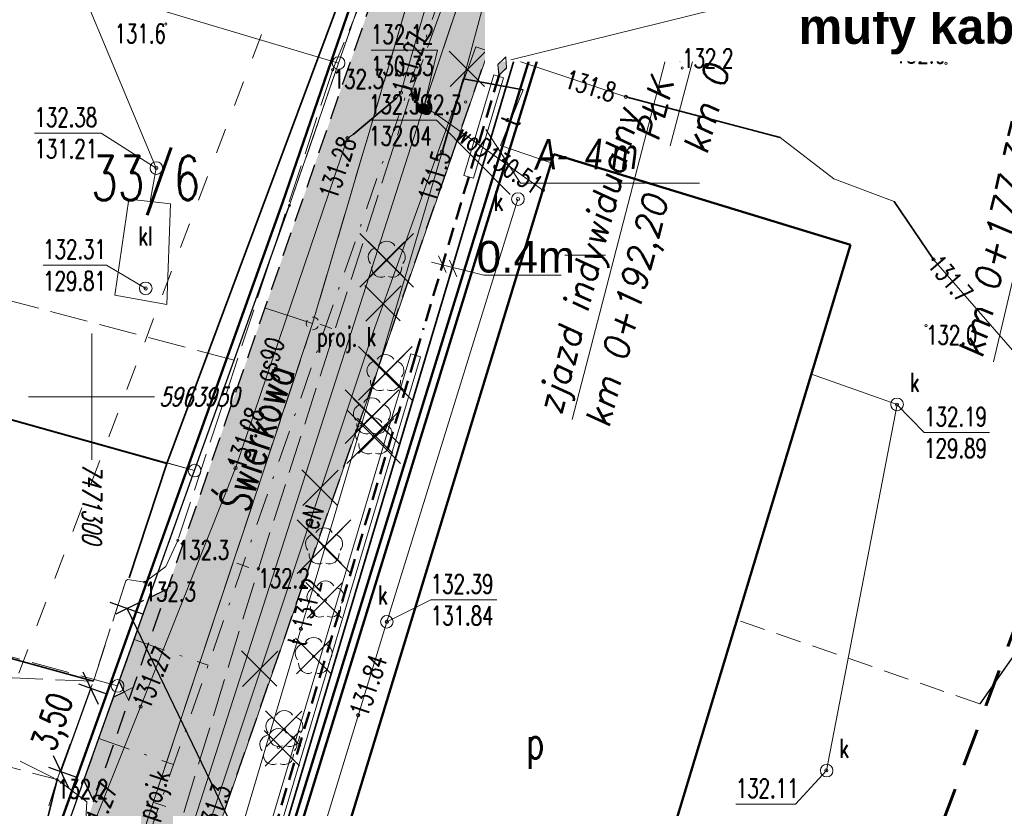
# Model space of a CAD drawing. Header units: metres. Extents: x 7471162 to 7473271, y 5962027 to 5964034.
# Tile 49 of 75: x 7472007 to 7472045, y 5963831 to 5963862. Entities that reach past the tile are written whole.
import ezdxf
from ezdxf.enums import TextEntityAlignment as Align

# ---------------------------------------------------------------- set-up
doc = ezdxf.new("R2010")
doc.units = ezdxf.units.M
doc.header["$MEASUREMENT"] = 0
for name, pattern in [('1', [0]), ('2_1', [0]), ('2_2', [1.5, 1, -0.5]), ('2_KTCR02', [1.5, 1, -0.5]), ('2_KTJZ01', [2, 1.5, -0.5]), ('2_KTKR01', [0]), ('2_KTOK02', [2.5, 1.5, -1]), ('2_KTOK05_01', [7.5, 7.5]), ('2_PTTL', [1.5, 1, -0.5]), ('3_2', [1.5, 1, -0.5]), ('3_EGBB01', [0]), ('4', [2.5, 1.5, -1]), ('4_1', [0]), ('4_SUOP03_04', [0]), ('4_SUOP03_13', [0]), ('4_SUOP03_14', [0]), ('4_SUOP03_17', [0]), ('4_SUPB_P_01', [2.5, 2, -0.5]), ('4_SUPE04', [2, 1, -1]), ('4_SUPE_01', [0]), ('4_SUPG_01', [0]), ('4_SUPK_01', [0]), ('4_SUPK_P_01', [2.5, 2, -0.5]), ('4_SUPT_01', [0]), ('4_SUPW_01', [0]), ('4_SUUS07_01', [0]), ('DASHDOTX2', [50.8, 25.4, -12.7, 0, -12.7]), ('DASHED2', [9.525, 6.35, -3.175]), ('GDE', [0]), ('GUK', [2, 1.5, -0.5])]:
    doc.linetypes.add(name, pattern=pattern)
doc.layers.get('0').update_dxf_attribs({"color": 250, "linetype": 'CONTINUOUS', "lineweight": 100})
doc.layers.get('Defpoints').update_dxf_attribs({"linetype": 'CONTINUOUS'})
for name, color, linetype, lineweight in [('!ELEKTRYKA', 4, '3_2', 50), ('01_os drogi deka', 7, 'CONTINUOUS', 0), ('01_wycinka', 1, 'CONTINUOUS', 25), ('01_wymiary', 7, 'CONTINUOUS', 0), ('dr_elem_krawężnik_najazdowy_15x25', 6, 'CONTINUOUS', 30), ('dr_elem_krawężnik_wtopiony_12x25', 5, 'CONTINUOUS', 30), ('DXF_LINIE_L_2', 7, '1', 0), ('Dzialki', 7, 'GDE', 18), ('EGBB_E_T_0', 7, 'CONTINUOUS', 25), ('EGBB_L_0', 34, '3_EGBB01', 50), ('Kontury', 90, 'GUK', 18), ('KTCR_L_1', 7, '2_KTCR02', 18), ('KTJZ_L_0', 7, '2_KTJZ01', 18), ('KTKR_L_0', 7, '2_KTKR01', 25), ('KTOK_L_1', 7, '2_1', 18), ('KTOK_L_4', 7, '2_KTOK05_01', 35), ('KTUL_E_T_0', 7, 'CONTINUOUS', 25), ('LINIE_L_1', 90, '4', 35), ('Numery_dzialek', 7, 'CONTINUOUS', 18), ('OBOP_T_1', 3, 'CONTINUOUS', 18), ('PTTL_L_4', 7, '2_PTTL', 18), ('Punkty', 7, 'CONTINUOUS', 18), ('RTPW_T_0', 7, 'CONTINUOUS', 15), ('SUOE_L_1', 1, '4_SUOP03_13', 35), ('SUOG_L_0', 52, '4_SUOP03_14', 35), ('SUOT_L_1', 30, '4_SUOP03_17', 35), ('SUPE_E_T_3', 1, 'CONTINUOUS', 15), ('SUPE_L_3', 1, '4_SUPE_01', 18), ('SUPG_E_T_2', 7, 'CONTINUOUS', 15), ('SUPG_L_2', 52, '4_SUPG_01', 18), ('SUPK_L_0', 34, '4_SUPK_01', 18), ('SUPK_L_1', 34, '4_SUPK_01', 18), ('SUPP_E_T_4', 34, 'CONTINUOUS', 15), ('SUPP_L_4', 34, '4_SUPK_P_01', 18), ('SUPS_E_T_4', 34, 'CONTINUOUS', 18), ('SUPS_T_4', 34, 'CONTINUOUS', 18), ('SUPT_E_T_0', 30, 'CONTINUOUS', 15), ('SUPT_L_0', 30, '4_SUPT_01', 18), ('SUPW_E_T_0', 5, 'CONTINUOUS', 15), ('SUPW_L_0', 5, '4_SUPW_01', 18), ('SUTE_T_0', 1, 'CONTINUOUS', 18), ('SUTG_T_0', 52, 'CONTINUOUS', 18), ('SUTK_T_0', 34, 'CONTINUOUS', 18), ('SUTT_T_0', 30, 'CONTINUOUS', 18), ('SUTW_T_0', 5, 'CONTINUOUS', 18), ('SUUK_E_T_1', 7, 'CONTINUOUS', 15), ('SUUK_E_T_9', 34, 'CONTINUOUS', 15), ('SUUK_L_1', 7, '4_1', 18), ('SUUK_T_2', 34, 'CONTINUOUS', 18), ('SUUK_T_4', 7, 'CONTINUOUS', 18), ('SUUW_E_T_5', 7, 'CONTINUOUS', 15), ('SUUW_T_7', 7, 'CONTINUOUS', 18), ('TEKSTY_T_4', 7, 'CONTINUOUS', 0)]:
    doc.layers.add(name, color=color, linetype=linetype, lineweight=lineweight)
for name, color, linetype in [('#granica_inwestycji', 40, 'CONTINUOUS'), ('00_osie', 7, 'CONTINUOUS'), ('00_osie_zjazdy', 7, 'CONTINUOUS'), ('01_granica pasa', 3, 'CONTINUOUS'), ('01_krawedzie', 7, 'CONTINUOUS'), ('1300309-opisy', 7, 'CONTINUOUS'), ('dr_kolor_zjazdy', 254, 'CONTINUOUS'), ('dr_uchwyty', 7, 'CONTINUOUS')]:
    doc.layers.add(name, color=color, linetype=linetype)
doc.layers.add('dr_kolor_jezdnia', color=7, linetype='CONTINUOUS', true_color=0xe8e8e8)
doc.styles.add('ARIAL', font='ariali.ttf', dxfattribs={"height": 2.5})
doc.styles.add('Siecioprojekt', font='ariali.ttf', dxfattribs={"height": 2.5})
doc.styles.get("Standard").update_dxf_attribs({"font": 'Simplex.SHX', "width": 0.75})
doc.dimstyles.new('ISO-25', dxfattribs={"dimscale": 0.4, "dimtxt": 2.5, "dimasz": 2.5, "dimexe": 1.25, "dimexo": 0.625, "dimtad": 1, "dimzin": 1, "dimtxsty": 'Standard', "dimblk": 'OBLIQUE', "dimcen": 2.5, "dimadec": 0, "dimazin": 0, "dimtfac": 1, "dimtmove": 0, "dimatfit": 3, "dimfxl": 1, "dimarcsym": 0})

# ---------------------------------------------------------------- blocks, each defined once
blk = doc.blocks.new('GRT')
at = {"linetype": 'Continuous'}
blk.add_circle((0, 0), 0.25, dxfattribs=at)
blk = doc.blocks.new('GRO')
at = {"linetype": 'Continuous'}
blk.add_circle((0, 0), 0.045, dxfattribs=at)
blk = doc.blocks.new('2_OBOP02_01')
at = {"linetype": 'Continuous'}
blk.add_circle((0, 0), 0.045, dxfattribs=at)
for centre, start, end in [((-0.357, 0.116), 102.1445, 221.86), ((0, 0.375), 30.1401, 149.8599), ((0.357, 0.116), 318.14, 77.8555), ((-0.22, -0.303), 174.1482, 293.8542), ((0.22, -0.303), 246.1458, 5.8518)]:
    blk.add_arc(centre, 0.375, start, end, dxfattribs=at)
blk = doc.blocks.new('2_RTPW01')
at = {"linetype": 'Continuous'}
blk.add_circle((0, 0), 0.045, dxfattribs=at)
blk = doc.blocks.new('4_SUUS_P_05')
at = {"linetype": 'Continuous'}
for start, end in [(149.4064, 210.4809), (30.0857, 90.1805), (269.3333, 330.3412)]:
    blk.add_arc((0, 0), 0.25, start, end, dxfattribs=at)
blk = doc.blocks.new('4_SUPS01_05')
at = {"linetype": 'Continuous'}
blk.add_circle((0, 0), 0.0625, dxfattribs=at)
blk = doc.blocks.new('4_SUPS01_04')
at = {"linetype": 'Continuous'}
blk.add_circle((0, 0), 0.0625, dxfattribs=at)
blk = doc.blocks.new('4_SUUS15_05')
at = {"linetype": 'Continuous'}
blk.add_circle((0, 0), 0.25, dxfattribs=at)
blk = doc.blocks.new('4_SUUS22_01')
at = {"linetype": 'Continuous'}
blk.add_circle((0, 0), 0.25, dxfattribs=at)
blk = doc.blocks.new('4_SUUS25')
at = {"linetype": 'Continuous'}
for radius in [0.2, 0.175, 0.15, 0.125, 0.1, 0.075, 0.05, 0.025, 0.00715]:
    blk.add_circle((0, 0), radius, dxfattribs=at)
blk = doc.blocks.new('_Oblique')
at = {"color": 0, "linetype": 'ByBlock', "lineweight": -2, "transparency": 16777216}
blk.add_line((-0.5, -0.5), (0.5, 0.5), dxfattribs=at)
blk = doc.blocks.new('*D462')
at = {"layer": '01_wymiary', "color": 0, "lineweight": -2}
for p, q in [((7472008.166, 5963832.112), (7472009.347, 5963835.407)), ((7472010.023, 5963835.165), (7472008.876, 5963835.576)), ((7472008.842, 5963831.87), (7472007.695, 5963832.281))]:
    blk.add_line(p, q, dxfattribs=at)
at = {"layer": 'Defpoints', "color": 0, "lineweight": 15}
for p in [(7472009.347, 5963835.407), (7472010.259, 5963835.08), (7472009.078, 5963831.786)]:
    blk.add_point(p, dxfattribs=at)
at = {"layer": '01_wymiary', "color": 0, "lineweight": -2}
for p, rotation in [((7472009.347, 5963835.407), 70.27908489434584), ((7472008.166, 5963832.112), 250.2790848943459)]:
    blk.add_blockref('_Oblique', p, dxfattribs=dict(at, rotation=rotation))
at = {"layer": '01_wymiary', "color": 0, "insert": (7472007.961, 5963834.045), "char_height": 1, "attachment_point": 5, "rotation": 70.2791}
blk.add_mtext('3,50', dxfattribs=at)
blk = doc.blocks.new('*D463')
at = {"layer": '01_wymiary', "color": 0, "lineweight": -2}
for p, q in [((7472011.429, 5963838.875), (7472010.335, 5963838.346)), ((7472886.134, 5962027.585), (7472010.785, 5963838.564)), ((7472886.777, 5962027.896), (7472885.684, 5962027.367))]:
    blk.add_line(p, q, dxfattribs=at)
at = {"layer": 'Defpoints', "color": 0, "lineweight": 15}
for p in [(7472011.654, 5963838.984), (7472010.785, 5963838.564), (7472887.002, 5962028.005)]:
    blk.add_point(p, dxfattribs=at)
at = {"layer": '01_wymiary', "color": 0, "lineweight": -2}
for p, rotation in [((7472010.785, 5963838.564), 115.7971028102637), ((7472886.134, 5962027.585), 295.7971028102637)]:
    blk.add_blockref('_Oblique', p, dxfattribs=dict(at, rotation=rotation))
at = {"layer": '01_wymiary', "color": 0, "insert": (7472449.22, 5962933.442), "char_height": 1, "attachment_point": 5, "rotation": 295.7971}
blk.add_mtext('2011,44', dxfattribs=at)
blk = doc.blocks.new('uchwyt_lewa')
at = {"layer": 'dr_uchwyty', "lineweight": 0}
blk.add_lwpolyline([(-5, 0), (-28, 0)], dxfattribs=at)
at = {"layer": 'dr_uchwyty', "lineweight": 0, "oblique": 10}
blk.add_attdef('LINIA1', text='', height=1, dxfattribs=at).set_placement((-28, 0.164), align=Align.BOTTOM_LEFT)
blk.add_attdef('LINIA2', text='', height=1, dxfattribs=at).set_placement((-28, -0.5), align=Align.TOP_LEFT)
blk = doc.blocks.new('d')
at = {"layer": '01_os drogi deka', "lineweight": 20}
blk.add_lwpolyline([(0, -0.25), (0, 0.25)], dxfattribs=at)

msp = doc.modelspace()

# ---------------------------------------------------------------- hatches: boundary and pattern name
at = {"layer": '!ELEKTRYKA', "linetype": '2_2', "ltscale": 0.7}
msp.add_hatch(color=4, dxfattribs=at).paths.add_polyline_path([(7472025.424, 5963860.061), (7472025.475, 5963859.644), (7472025.753, 5963859.914), (7472025.772, 5963859.935), (7472025.746, 5963860.368)])
at = {"layer": 'dr_kolor_jezdnia', "transparency": 33554687}
h = msp.add_hatch(color=256, dxfattribs=at)
h.dxf.hatch_style = 1
h.paths.add_polyline_path([(7472038.759, 5963881.502, 0.003759), (7472038.584, 5963881.547, 0.38804), (7472024.351, 5963873.835), (7472023.312, 5963870.841), (7472012.383, 5963839.337), (7472011.035, 5963835.451), (7472010.849, 5963834.918), (7472009.475, 5963830.956), (7472002.874, 5963811.93), (7472002.439, 5963810.676, -0.047351), (7472000.083, 5963805.519, -0.161123), (7471986.016, 5963792.978), (7471981.862, 5963791.179), (7471976.356, 5963788.795), (7471973.251, 5963787.451, -0.156906), (7471959.534, 5963786.112), (7471935.641, 5963791.303, -0.011548), (7471926.325, 5963793.554), (7471917.424, 5963795.923), (7471913.308, 5963797.018), (7471912.109, 5963797.338), (7471906.544, 5963798.819), (7471905.775, 5963799.024), (7471904.488, 5963794.192), (7471911.102, 5963792.431), (7471925.039, 5963788.722, 0.00295), (7471927.466, 5963788.091, 0.008598), (7471934.579, 5963786.417), (7471958.472, 5963781.226, 0.126032), (7471972.11, 5963781.728, 0.030275), (7471975.237, 5963782.863), (7471977.231, 5963783.726), (7471988.003, 5963788.39, 0.210077), (7472007.163, 5963809.037), (7472029.075, 5963872.196, -0.237033), (7472033.58, 5963876.577, -0.142121), (7472037.479, 5963876.668), (7472039.059, 5963876.25), (7472050.812, 5963873.139), (7472058.023, 5963871.443), (7472059.167, 5963876.31), (7472052.024, 5963877.99), (7472038.759, 5963881.502)])
at = {"layer": 'dr_kolor_zjazdy', "transparency": 33554687}
h = msp.add_hatch(color=256, dxfattribs=at)
h.dxf.hatch_style = 1
h.paths.add_polyline_path([(7472011.035, 5963835.451), (7472010.675, 5963835.277), (7472010.849, 5963834.918), (7472011.035, 5963835.451)])
h.paths.add_polyline_path([(7472011.655, 5963838.989), (7472010.476, 5963835.688), (7472010.675, 5963835.277), (7472011.035, 5963835.451), (7472012.383, 5963839.337)])
h = msp.add_hatch(color=256, dxfattribs=at)
h.dxf.hatch_style = 1
h.paths.add_polyline_path([(7472010.257, 5963835.074), (7472009.078, 5963831.786), (7472009.475, 5963830.956), (7472010.849, 5963834.918), (7472010.675, 5963835.277)])

# ---------------------------------------------------------------- linework, layer by layer
at = {"layer": '!ELEKTRYKA', "color": 4, "linetype": '2_2', "ltscale": 0.7}
for p, q in [((7472025.477, 5963859.645), (7472022.498, 5963849.641)), ((7472022.179, 5963848.567), (7472022.498, 5963849.641)), ((7472022.179, 5963848.567), (7472014.123, 5963821.508))]:
    msp.add_line(p, q, dxfattribs=at)
at = {"layer": '#granica_inwestycji', "lineweight": 50}
for points in [[(7471905.563, 5963802.117), (7471913.933, 5963800.113), (7471916.807, 5963799.155), (7471931.042, 5963793.121), (7471961.033, 5963786.605), (7471968.832, 5963789.237), (7471979.9, 5963793.176), (7471995.008, 5963802.574), (7471997.949, 5963805.27), (7472001.043, 5963812.759), (7472007.611, 5963828.582), (7472010.128, 5963835.605), (7472013.168, 5963844.115), (7472016.918, 5963854.603), (7472018.857, 5963860.222), (7472020.167, 5963864.012), (7472024.264, 5963875.905), (7472022.834, 5963887.065)], [(7472184.79, 5963793.929), (7472135.212, 5963811.803), (7472112.595, 5963842.764), (7472104.165, 5963850.696), (7472096.441, 5963855.641), (7472075.236, 5963862.596), (7472031.193, 5963873.912), (7472013.577, 5963816.775), (7472008.27, 5963799.777), (7472003.141, 5963795.652), (7471995.715, 5963789.471), (7471993.218, 5963788.237), (7471988.317, 5963785.586), (7471976.7, 5963780.033), (7471971.883, 5963777.725), (7471957.853, 5963775.286), (7471926.034, 5963784.708)]]:
    msp.add_lwpolyline(points, dxfattribs=at)
at = {"color": 0, "linetype": 'Continuous', "lineweight": 15}
for p, q in [((7472025.746, 5963860.368), (7472025.424, 5963860.061)), ((7472025.772, 5963859.935), (7472025.746, 5963860.368)), ((7472025.424, 5963860.061), (7472025.475, 5963859.644)), ((7472025.475, 5963859.644), (7472025.753, 5963859.914)), ((7472025.772, 5963859.935), (7472025.477, 5963859.646)), ((7472025.753, 5963859.914), (7472025.772, 5963859.935)), ((7472025.272, 5963859.652), (7472024.09, 5963855.68)), ((7472025.652, 5963859.536), (7472024.472, 5963855.57)), ((7472025.272, 5963859.652), (7472025.652, 5963859.536)), ((7472024.96, 5963857.503), (7472026.323, 5963855.374)), ((7472024.09, 5963855.68), (7472024.472, 5963855.57)), ((7472026.323, 5963855.374), (7472033.4, 5963855.374)), ((7472023.091, 5963852.507), (7472023.386, 5963851.85)), ((7472028.07, 5963852.531), (7472029.684, 5963852.531)), ((7472022.807, 5963852.253), (7472024.882, 5963851.735)), ((7472023.515, 5963852.331), (7472023.81, 5963851.674)), ((7472024.882, 5963851.735), (7472027.925, 5963851.735)), ((7472021.99, 5963848.632), (7472013.934, 5963821.573)), ((7472022.373, 5963848.518), (7472014.317, 5963821.459)), ((7472021.99, 5963848.632), (7472022.373, 5963848.518))]:
    msp.add_line(p, q, dxfattribs=at)
at = {"layer": '00_osie', "linetype": 'DASHDOTX2', "lineweight": 0, "ltscale": 0.05}
msp.add_lwpolyline([(7472199.714, 5963791.041), (7472189.545, 5963795.573, 0.019152), (7472181.014, 5963798.989), (7472148.342, 5963810.641, -0.168961), (7472132.981, 5963822.996), (7472121.608, 5963841.19, 0.197801), (7472084.467, 5963867.792), (7472051.418, 5963875.565), (7472038.119, 5963879.085, 0.392372), (7472026.713, 5963873.015), (7472004.801, 5963809.856, -0.210077), (7471987.009, 5963790.684), (7471974.244, 5963785.157, -0.156906), (7471959.003, 5963783.669), (7471935.11, 5963788.86, -0.011548), (7471925.682, 5963791.138), (7471905.132, 5963796.608)], format="xyb", dxfattribs=at)
at = {"layer": '00_osie_zjazdy', "linetype": 'DASHDOTX2', "lineweight": 0, "ltscale": 0.05}
for points in [[(7472011.065, 5963837.336), (7472013.983, 5963836.323)], [(7472009.666, 5963833.427), (7472012.622, 5963832.401)]]:
    msp.add_lwpolyline(points, dxfattribs=at)
at = {"layer": '01_granica pasa', "lineweight": 50}
msp.add_lwpolyline([(7472184.911, 5963794.204), (7472135.401, 5963812.054), (7472112.821, 5963842.964), (7472104.351, 5963850.934), (7472096.571, 5963855.914), (7472075.321, 5963862.884), (7472030.991, 5963874.274), (7472013.291, 5963816.864), (7472008.011, 5963799.954), (7472002.951, 5963795.884), (7471995.551, 5963789.724), (7471993.081, 5963788.504), (7471988.181, 5963785.854), (7471976.571, 5963780.304), (7471971.791, 5963778.014), (7471957.871, 5963775.594), (7471925.991, 5963785.034)], dxfattribs=at)
at = {"layer": '01_krawedzie', "lineweight": 0}
msp.add_lwpolyline([(7471934.579, 5963786.417), (7471958.472, 5963781.226, 0.156906), (7471975.237, 5963782.863), (7471988.003, 5963788.39, 0.210077), (7472007.163, 5963809.037), (7472029.075, 5963872.196)], format="xyb", dxfattribs=at)
for points in [[(7472012.383, 5963839.337), (7472011.655, 5963838.989)], [(7472010.476, 5963835.688), (7472011.655, 5963838.989)], [(7472010.476, 5963835.688), (7472010.849, 5963834.918)], [(7472010.257, 5963835.074), (7472011.035, 5963835.451)], [(7472009.078, 5963831.786), (7472010.257, 5963835.074)], [(7472009.475, 5963830.956), (7472009.078, 5963831.786)]]:
    msp.add_lwpolyline(points, dxfattribs=at)
at = {"layer": '01_wycinka', "color": 0, "lineweight": 30}
for points in [[(7472024.906, 5963859.2), (7472023.508, 5963860.598)], [(7472023.55, 5963859.193), (7472024.942, 5963860.584)], [(7472021.573, 5963849.932), (7472020.175, 5963851.33)], [(7472020.217, 5963849.924), (7472021.609, 5963851.316)], [(7472019.085, 5963842.648), (7472017.687, 5963844.045)], [(7472017.729, 5963842.64), (7472019.12, 5963844.032)], [(7472016.705, 5963835.491), (7472015.307, 5963836.889)], [(7472015.349, 5963835.484), (7472016.74, 5963836.875)]]:
    msp.add_lwpolyline(points, dxfattribs=at)
at = {"layer": '01_wycinka', "lineweight": 30}
for points in [[(7472019.979, 5963851.271), (7472022.1, 5963853.393), (7472021.04, 5963852.332), (7472022.1, 5963851.271), (7472019.979, 5963853.393)], [(7472019.929, 5963846.794), (7472022.051, 5963848.915), (7472020.99, 5963847.854), (7472022.051, 5963846.794), (7472019.929, 5963848.915)], [(7472019.394, 5963845.086), (7472021.516, 5963847.207), (7472020.455, 5963846.146), (7472021.516, 5963845.086), (7472019.394, 5963847.207)], [(7472019.465, 5963844.292), (7472021.587, 5963846.413), (7472020.526, 5963845.352), (7472021.587, 5963844.292), (7472019.465, 5963846.413)], [(7472017.502, 5963839.949), (7472019.624, 5963842.07), (7472018.563, 5963841.009), (7472019.624, 5963839.949), (7472017.502, 5963842.07)]]:
    msp.add_lwpolyline(points, dxfattribs=at)
at = {"layer": '01_wycinka', "color": 1, "lineweight": 20}
for points in [[(7472021.703, 5963851.672), (7472020.305, 5963853.07)], [(7472020.347, 5963851.665), (7472021.739, 5963853.057)], [(7472021.697, 5963847.212), (7472020.3, 5963848.609)], [(7472020.341, 5963847.204), (7472021.733, 5963848.596)], [(7472021.109, 5963845.47), (7472019.711, 5963846.868)], [(7472019.753, 5963845.463), (7472021.145, 5963846.854)], [(7472021.28, 5963844.694), (7472019.882, 5963846.092)], [(7472019.924, 5963844.687), (7472021.315, 5963846.079)], [(7472019.259, 5963840.347), (7472017.861, 5963841.744)], [(7472017.903, 5963840.339), (7472019.295, 5963841.731)], [(7472019.248, 5963838.195), (7472017.85, 5963839.593)], [(7472017.892, 5963838.188), (7472019.284, 5963839.58)], [(7472018.834, 5963835.99), (7472017.436, 5963837.388)], [(7472017.478, 5963835.983), (7472018.87, 5963837.375)], [(7472017.654, 5963833.12), (7472016.256, 5963834.518)], [(7472016.298, 5963833.112), (7472017.69, 5963834.504)], [(7472017.592, 5963832.345), (7472016.194, 5963833.743)], [(7472016.236, 5963832.337), (7472017.628, 5963833.729)]]:
    msp.add_lwpolyline(points, dxfattribs=at)
at = {"layer": 'dr_elem_krawężnik_najazdowy_15x25', "linetype": 'DASHED2', "lineweight": 30, "ltscale": 0.15}
for points in [[(7471935.641, 5963791.303), (7471959.534, 5963786.112, 0.156906), (7471973.251, 5963787.451), (7471986.016, 5963792.978, 0.210077), (7472002.439, 5963810.676), (7472026.24, 5963879.28)], [(7471934.579, 5963786.417), (7471958.472, 5963781.226, 0.156906), (7471975.237, 5963782.863), (7471988.003, 5963788.39, 0.210077), (7472007.163, 5963809.037), (7472029.075, 5963872.196)]]:
    msp.add_lwpolyline(points, format="xyb", dxfattribs=at)
at = {"layer": 'dr_elem_krawężnik_wtopiony_12x25', "linetype": 'DASHED2', "lineweight": 30, "ltscale": 0.15}
for points in [[(7472010.675, 5963835.277), (7472010.476, 5963835.688), (7472011.655, 5963838.989), (7472012.383, 5963839.337)], [(7472009.475, 5963830.956), (7472009.078, 5963831.786), (7472010.257, 5963835.074), (7472010.675, 5963835.277)]]:
    msp.add_lwpolyline(points, dxfattribs=at)
at = {"layer": 'DXF_LINIE_L_2', "linetype": '1'}
for p, q in [((7472009.39, 5963849.438), (7472009.392, 5963844.438)), ((7472006.895, 5963846.935), (7472011.869, 5963846.934))]:
    msp.add_line(p, q, dxfattribs=at)
at = {"layer": 'Dzialki'}
for p, q in [((7472030.99, 5963874.275), (7472013.29, 5963816.865)), ((7472019.14, 5963860.125), (7471993.303, 5963867.826)), ((7472019.14, 5963860.125), (7472020.45, 5963863.915)), ((7472017.2, 5963854.505), (7472019.14, 5963860.125)), ((7472013.45, 5963844.015), (7472017.2, 5963854.505)), ((7472013.45, 5963844.015), (7471987.113, 5963851.392)), ((7472007.89, 5963828.475), (7472010.41, 5963835.505))]:
    msp.add_line(p, q, dxfattribs=at)
at = {"layer": 'EGBB_L_0', "linetype": '3_EGBB01'}
for p, q in [((7472014.395, 5963813.171), (7472027.644, 5963856.517)), ((7472039.363, 5963852.937), (7472027.644, 5963856.517)), ((7472039.363, 5963852.937), (7472026.244, 5963809.611))]:
    msp.add_line(p, q, dxfattribs=at)
at = {"layer": 'Kontury', "linetype": 'ByBlock', "lineweight": 30}
for p, q in [((7472030.99, 5963874.275), (7472013.29, 5963816.865)), ((7472015.01, 5963848.375), (7472017.2, 5963854.505)), ((7472013.45, 5963844.015), (7472015.01, 5963848.375)), ((7472010.41, 5963835.505), (7472013.45, 5963844.015)), ((7472007.89, 5963828.475), (7472010.41, 5963835.505))]:
    msp.add_line(p, q, dxfattribs=at)
at = {"layer": 'Kontury'}
for p, q in [((7472019.14, 5963860.125), (7472020.45, 5963863.915)), ((7472017.2, 5963854.505), (7472019.14, 5963860.125)), ((7472015.01, 5963848.375), (7471988.64, 5963855.395)), ((7472013.45, 5963844.015), (7471987.57, 5963851.265)), ((7472010.41, 5963835.505), (7472013.45, 5963844.015)), ((7472010.41, 5963835.505), (7471983.78, 5963842.834))]:
    msp.add_line(p, q, dxfattribs=at)
at = {"layer": 'KTCR_L_1', "linetype": '2_KTCR02'}
for p, q in [((7472059.58, 5963856.425), (7472044.471, 5963834.797)), ((7472027.628, 5963814.183), (7472034.876, 5963838.118)), ((7472044.471, 5963834.797), (7472034.876, 5963838.118))]:
    msp.add_line(p, q, dxfattribs=at)
at = {"layer": 'KTJZ_L_0', "linetype": '2_KTJZ01'}
for p, q in [((7472023.21, 5963870.175), (7472018.91, 5963859.865)), ((7472021.97, 5963858.855), (7472025.72, 5963869.125)), ((7472018.91, 5963859.865), (7472012.79, 5963841.255)), ((7472015.97, 5963840.135), (7472021.97, 5963858.855)), ((7472012.79, 5963841.255), (7472012.31, 5963840.225)), ((7472012.31, 5963840.225), (7472011.48, 5963839.605)), ((7472012.44, 5963828.585), (7472015.97, 5963840.135)), ((7472010.733, 5963839.659), (7472009.453, 5963835.689)), ((7472010.8, 5963839.705), (7472010.733, 5963839.659)), ((7472011.48, 5963839.605), (7472010.8, 5963839.705)), ((7472009.453, 5963835.689), (7472005.628, 5963835.848)), ((7472004.765, 5963833.412), (7472008.02, 5963831.805)), ((7472008.02, 5963831.805), (7472009.19, 5963830.925)), ((7472009.11, 5963829.585), (7472009.19, 5963830.925))]:
    msp.add_line(p, q, dxfattribs=at)
at = {"layer": 'KTKR_L_0', "linetype": '2_KTKR01'}
msp.add_line((7472059.58, 5963856.425), (7472044.471, 5963834.797), dxfattribs=at)
at = {"layer": 'KTOK_L_1', "linetype": '2_KTOK02'}
for p, q in [((7472009.453, 5963835.689), (7472010.733, 5963839.659)), ((7472008.02, 5963831.805), (7472009.453, 5963835.689))]:
    msp.add_line(p, q, dxfattribs=at)
at = {"layer": 'KTOK_L_4', "linetype": '2_KTOK05_01'}
for p, q in [((7472029.38, 5963871.355), (7472024.663, 5963855.512)), ((7472012.35, 5963844.295), (7472022.27, 5963870.905)), ((7472022.571, 5963848.484), (7472024.663, 5963855.512)), ((7472012.35, 5963844.295), (7471987.104, 5963851.37)), ((7472022.571, 5963848.484), (7472014.515, 5963821.425)), ((7472010.866, 5963839.779), (7472012.35, 5963844.295)), ((7472009.453, 5963835.689), (7471983.758, 5963842.805)), ((7472008.02, 5963831.805), (7472007.66, 5963830.305))]:
    msp.add_line(p, q, dxfattribs=at)
at = {"layer": 'LINIE_L_1', "linetype": '4', "lineweight": 60}
msp.add_line((7472047.836, 5963843.153), (7472028.111, 5963789.884), dxfattribs=at)
at = {"layer": 'PTTL_L_4', "linetype": '2_PTTL'}
for p, q in [((7472008.02, 5963831.805), (7471986.08, 5963837.514)), ((7472001.893, 5963812.155), (7472008.02, 5963831.805))]:
    msp.add_line(p, q, dxfattribs=at)
at = {"layer": 'SUOE_L_1', "linetype": '4_SUOP03_13'}
for p, q in [((7472036.583, 5963857.184), (7472030.485, 5963858.786)), ((7472042.64, 5963852.364), (7472041.08, 5963854.65))]:
    msp.add_line(p, q, dxfattribs=at)
at = {"layer": 'SUOE_L_1', "linetype": '4_1'}
for p, q in [((7472036.583, 5963857.184), (7472030.485, 5963858.786)), ((7472042.64, 5963852.364), (7472041.08, 5963854.65))]:
    msp.add_line(p, q, dxfattribs=at)
at = {"layer": 'SUOG_L_0', "linetype": '4_SUOP03_04'}
msp.add_line((7472021.41, 5963858.725), (7472019.72, 5963857.295), dxfattribs=at)
at = {"layer": 'SUOG_L_0', "linetype": '4_1'}
msp.add_line((7472021.41, 5963858.725), (7472019.72, 5963857.295), dxfattribs=at)
at = {"layer": 'SUOT_L_1', "linetype": '4_SUOP03_17'}
for p, q in [((7472023.225, 5963856.617), (7472024.074, 5963859.497)), ((7472024.074, 5963859.497), (7472026.434, 5963859.067))]:
    msp.add_line(p, q, dxfattribs=at)
at = {"layer": 'SUOT_L_1', "linetype": '4_1'}
for p, q in [((7472023.225, 5963856.617), (7472024.074, 5963859.497)), ((7472024.074, 5963859.497), (7472026.434, 5963859.067))]:
    msp.add_line(p, q, dxfattribs=at)
at = {"layer": 'SUPE_L_3', "linetype": '4_SUPE04'}
msp.add_line((7472019.646, 5963870.595), (7472004.846, 5963831.629), dxfattribs=at)
at = {"layer": 'SUPE_L_3', "linetype": '4_SUPE_01'}
for p, q in [((7472024.561, 5963860.76), (7472020.51, 5963849.49)), ((7472030.485, 5963858.786), (7472024.561, 5963860.76)), ((7472036.583, 5963857.184), (7472030.485, 5963858.786)), ((7472038.696, 5963855.546), (7472036.583, 5963857.184)), ((7472041.08, 5963854.65), (7472038.696, 5963855.546)), ((7472042.64, 5963852.364), (7472041.08, 5963854.65)), ((7472050.209, 5963843.659), (7472042.64, 5963852.364)), ((7472020.51, 5963849.49), (7472013.897, 5963829.649))]:
    msp.add_line(p, q, dxfattribs=at)
at = {"layer": 'SUPG_L_2', "linetype": '4_SUPG_01'}
for p, q in [((7472026.16, 5963874.715), (7472021.6, 5963858.955)), ((7472021.41, 5963858.725), (7472019.72, 5963857.295)), ((7472021.6, 5963858.955), (7472021.41, 5963858.725)), ((7472019.49, 5963857.155), (7472015.07, 5963844.115)), ((7472019.72, 5963857.295), (7472019.49, 5963857.155)), ((7472015.07, 5963844.115), (7472011.32, 5963834.685)), ((7472011.32, 5963834.685), (7472009.16, 5963829.295))]:
    msp.add_line(p, q, dxfattribs=at)
at = {"layer": 'SUPG_L_2', "linetype": '4_1'}
for p, q in [((7472026.16, 5963874.715), (7472021.6, 5963858.955)), ((7472021.41, 5963858.725), (7472019.72, 5963857.295)), ((7472021.6, 5963858.955), (7472021.41, 5963858.725)), ((7472019.49, 5963857.155), (7472015.07, 5963844.115)), ((7472019.72, 5963857.295), (7472019.49, 5963857.155)), ((7472015.07, 5963844.115), (7472011.32, 5963834.685)), ((7472011.32, 5963834.685), (7472009.16, 5963829.295))]:
    msp.add_line(p, q, dxfattribs=at)
at = {"layer": 'SUPK_L_0', "linetype": '4_SUPK_01'}
for p, q in [((7472026.224, 5963854.747), (7472021.045, 5963838.039)), ((7472021.045, 5963838.039), (7472012.755, 5963810.981))]:
    msp.add_line(p, q, dxfattribs=at)
at = {"layer": 'SUPK_L_0', "linetype": '4_1'}
for p, q in [((7472026.224, 5963854.747), (7472021.045, 5963838.039)), ((7472021.045, 5963838.039), (7472012.755, 5963810.981))]:
    msp.add_line(p, q, dxfattribs=at)
at = {"layer": 'SUPK_L_1', "linetype": '4_SUPK_01'}
for p, q in [((7472011.94, 5963855.975), (7472007.016, 5963867.728)), ((7472011.7, 5963854.645), (7472011.94, 5963855.975)), ((7472037.817, 5963847.83), (7472041.202, 5963846.63)), ((7472041.202, 5963846.63), (7472038.419, 5963832.158))]:
    msp.add_line(p, q, dxfattribs=at)
at = {"layer": 'SUPK_L_1', "linetype": '4_1'}
for p, q in [((7472007.016, 5963867.728), (7472011.94, 5963855.975)), ((7472011.94, 5963855.975), (7472011.7, 5963854.645)), ((7472037.817, 5963847.83), (7472041.202, 5963846.63)), ((7472041.202, 5963846.63), (7472038.419, 5963832.158))]:
    msp.add_line(p, q, dxfattribs=at)
at = {"layer": 'SUPP_L_4', "linetype": '4_SUPK_P_01'}
for p, q in [((7472028.18, 5963883.875), (7472018.112, 5963849.834)), ((7472018.112, 5963849.834), (7472015.798, 5963850.585)), ((7472018.112, 5963849.834), (7472004.384, 5963808.525))]:
    msp.add_line(p, q, dxfattribs=at)
at = {"layer": 'SUPP_L_4', "linetype": '4_SUPB_P_01'}
for p, q in [((7472018.112, 5963849.834), (7472028.18, 5963883.875)), ((7472018.112, 5963849.834), (7472015.798, 5963850.585)), ((7472004.384, 5963808.525), (7472018.112, 5963849.834))]:
    msp.add_line(p, q, dxfattribs=at)
at = {"layer": 'SUPT_L_0', "linetype": '4_SUPT_01'}
for p, q in [((7472024.074, 5963859.497), (7472027.01, 5963870.415)), ((7472023.225, 5963856.617), (7472024.074, 5963859.497)), ((7472024.074, 5963859.497), (7472026.434, 5963859.067)), ((7472026.434, 5963859.067), (7472025.534, 5963856.867)), ((7472025.534, 5963856.867), (7472027.542, 5963856.184)), ((7472019.315, 5963843.388), (7472023.225, 5963856.617)), ((7472006.796, 5963801.102), (7472019.315, 5963843.388))]:
    msp.add_line(p, q, dxfattribs=at)
at = {"layer": 'SUPW_L_0', "linetype": '4_SUPW_01'}
for p, q in [((7472025.974, 5963868.726), (7472022.625, 5963858.767)), ((7472022.625, 5963858.767), (7472022.481, 5963858.321)), ((7472022.481, 5963858.321), (7472006.736, 5963809.352)), ((7472022.481, 5963858.321), (7472022.865, 5963858.195)), ((7472022.865, 5963858.195), (7472027.211, 5963855.099))]:
    msp.add_line(p, q, dxfattribs=at)
at = {"layer": 'SUPW_L_0', "linetype": '4_1'}
for p, q in [((7472022.625, 5963858.767), (7472025.974, 5963868.726)), ((7472022.481, 5963858.321), (7472022.625, 5963858.767)), ((7472006.736, 5963809.352), (7472022.481, 5963858.321)), ((7472022.481, 5963858.321), (7472022.865, 5963858.195)), ((7472022.865, 5963858.195), (7472027.211, 5963855.099))]:
    msp.add_line(p, q, dxfattribs=at)
at = {"layer": 'SUTK_T_0', "linetype": 'Continuous'}
for p, q in [((7472020.343, 5963857.87), (7472023.003, 5963857.87)), ((7472025.911, 5963854.933), (7472023.003, 5963857.87)), ((7472007.128, 5963857.358), (7472009.761, 5963857.358)), ((7472011.94, 5963855.975), (7472009.761, 5963857.358)), ((7472007.472, 5963852.139), (7472009.97, 5963852.139)), ((7472011.52, 5963851.215), (7472009.97, 5963852.139)), ((7472041.194, 5963846.622), (7472042.273, 5963845.525)), ((7472042.273, 5963845.525), (7472044.851, 5963845.525)), ((7472021.045, 5963838.039), (7472022.781, 5963838.908)), ((7472022.781, 5963838.908), (7472025.386, 5963838.908)), ((7472038.409, 5963832.167), (7472037.193, 5963830.833)), ((7472034.831, 5963830.833), (7472037.193, 5963830.833))]:
    msp.add_line(p, q, dxfattribs=at)
at = {"layer": 'SUTW_T_0', "linetype": 'Continuous'}
for p in [(7472020.42, 5963860.631), (7472022.497, 5963858.316)]:
    msp.add_line(p, (7472023.053, 5963860.631), dxfattribs=at)
at = {"layer": 'SUUK_L_1', "linetype": '4_SUUS07_01'}
for p, q in [((7472010.3, 5963850.945), (7472010.85, 5963854.745)), ((7472010.85, 5963854.745), (7472011.7, 5963854.645)), ((7472011.7, 5963854.645), (7472012.5, 5963854.555)), ((7472012.5, 5963854.555), (7472012.36, 5963850.575)), ((7472012.36, 5963850.575), (7472010.3, 5963850.945))]:
    msp.add_line(p, q, dxfattribs=at)

# ---------------------------------------------------------------- block references
at = {"layer": '01_os drogi deka', "rotation": 250.8670409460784}
for p in [(7472021.907, 5963859.164), (7472018.63, 5963849.716), (7472015.352, 5963840.269), (7472012.074, 5963830.821)]:
    msp.add_blockref('d', p, dxfattribs=at)
at = {"layer": 'dr_uchwyty'}
for p, rotation, values in [((7472039.399, 5963883.919), 75.17245079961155, {'LINIA1': 'PŁK R=9,5 m', 'LINIA2': 'km 0+191,13'}), ((7472051.418, 5963875.565), 76.7655989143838, {'LINIA1': 'km 0+177,37'}), ((7472035.392, 5963873.143), 75.46368483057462, {'LINIA1': 'zjazd indywidualny', 'LINIA2': 'km 0+192,20'})]:
    msp.add_blockref('uchwyt_lewa', p, dxfattribs=dict(at, rotation=rotation)).add_auto_attribs(values)
at = {"layer": 'OBOP_T_1'}
for p in [(7472021.039, 5963852.333), (7472020.991, 5963847.854), (7472020.456, 5963846.146), (7472020.527, 5963845.352), (7472018.622, 5963838.904), (7472018.155, 5963836.675), (7472016.997, 5963833.786), (7472016.761, 5963833.073)]:
    msp.add_blockref('2_OBOP02_01', p, dxfattribs=at)
at = {"layer": 'OBOP_T_1', "color": 4}
msp.add_blockref('2_OBOP02_01', (7472018.564, 5963841.009), dxfattribs=at)
at = {"layer": 'Punkty'}
for name, p in [('GRT', (7472019.14, 5963860.125)), ('GRO', (7472017.2, 5963854.505)), ('GRT', (7472013.45, 5963844.015)), ('GRT', (7472010.41, 5963835.505))]:
    msp.add_blockref(name, p, dxfattribs=at)
at = {"layer": 'RTPW_T_0'}
for p in [(7472012.316, 5963861.665), (7472043.128, 5963860.116), (7472018.91, 5963859.865), (7472032.711, 5963859.929), (7472021.97, 5963858.855), (7472024.16, 5963858.585), (7472042.347, 5963849.749), (7472012.79, 5963841.255), (7472015.97, 5963840.135), (7472011.48, 5963839.605), (7472008.02, 5963831.805)]:
    msp.add_blockref('2_RTPW01', p, dxfattribs=at)
at = {"layer": 'SUPS_T_4'}
msp.add_blockref('4_SUUS_P_05', (7472018.112, 5963849.834), dxfattribs=at)
at = {"layer": 'SUTE_T_0'}
for p in [(7472030.485, 5963858.786), (7472042.64, 5963852.364)]:
    msp.add_blockref('4_SUPS01_05', p, dxfattribs=at)
at = {"layer": 'SUTG_T_0'}
for p in [(7472021.6, 5963858.955), (7472019.49, 5963857.155), (7472015.07, 5963844.115), (7472011.32, 5963834.685)]:
    msp.add_blockref('4_SUPS01_04', p, dxfattribs=at)
at = {"layer": 'SUTK_T_0'}
for p in [(7472011.94, 5963855.975), (7472026.224, 5963854.747), (7472011.52, 5963851.215), (7472041.194, 5963846.622), (7472021.045, 5963838.039), (7472019.914, 5963834.349), (7472038.409, 5963832.167)]:
    msp.add_blockref('4_SUPS01_05', p, dxfattribs=at)
at = {"layer": 'SUTT_T_0'}
for p in [(7472023.225, 5963856.617), (7472017.649, 5963837.763)]:
    msp.add_blockref('4_SUPS01_05', p, dxfattribs=at)
at = {"layer": 'SUTW_T_0'}
for p in [(7472022.497, 5963858.316), (7472027.211, 5963855.099)]:
    msp.add_blockref('4_SUPS01_05', p, dxfattribs=at)
at = {"layer": 'SUUK_T_2'}
for p in [(7472011.94, 5963855.975), (7472026.224, 5963854.747), (7472041.202, 5963846.63), (7472021.045, 5963838.039), (7472038.419, 5963832.158)]:
    msp.add_blockref('4_SUUS15_05', p, dxfattribs=at)
at = {"layer": 'SUUK_T_4'}
msp.add_blockref('4_SUUS22_01', (7472011.52, 5963851.215), dxfattribs=at)
at = {"layer": 'SUUW_T_7', "rotation": 341.8608634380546}
msp.add_blockref('4_SUUS25', (7472022.481, 5963858.321), dxfattribs=at)

# ---------------------------------------------------------------- texts
at = {"color": 0, "ltscale": 0.01, "insert": (7472028.937, 5963857.126), "char_height": 1.2, "attachment_point": 2, "rotation": 0.3551}
msp.add_mtext('{\\fArial|b0|i1|c238|p34;A-  4 m}', dxfattribs=at)
at = {"ltscale": 0.01, "insert": (7472026.533, 5963853.093), "char_height": 1.25, "attachment_point": 2, "line_spacing_factor": 0.75, "style": 'ARIAL'}
msp.add_mtext('{\\fArial|b0|i0|c238|p34;\\C0;0.4m}', dxfattribs=at)
at = {"layer": 'EGBB_E_T_0', "width": 0.7}
msp.add_text('p', height=1.25, dxfattribs=at).set_placement((7472026.912, 5963833.059), align=Align.MIDDLE)
at = {"layer": 'KTUL_E_T_0', "width": 0.7}
msp.add_text('Świerkowa', height=1.25, rotation=71.6746, dxfattribs=at).set_placement((7472015.705, 5963845.388), align=Align.MIDDLE)
at = {"layer": 'Numery_dzialek', "width": 0.7}
msp.add_text('33/6', height=1.75, dxfattribs=at).set_placement((7472009.372, 5963856.451), align=Align.TOP_LEFT)
at = {"layer": 'RTPW_T_0', "width": 0.7}
msp.add_text('131.6', height=0.75, dxfattribs=at).set_placement((7472012.316, 5963861.665), align=Align.TOP_RIGHT)
msp.add_text('132.2', height=0.75, dxfattribs=at).set_placement((7472032.711, 5963859.929))
msp.add_text('132.0', height=0.75, dxfattribs=at).set_placement((7472043.128, 5963860.116), align=Align.RIGHT)
for s, p in [('132.3', (7472018.91, 5963859.865)), ('132.3', (7472021.97, 5963858.855)), ('132.0', (7472042.347, 5963849.749)), ('132.3', (7472012.79, 5963841.255)), ('132.2', (7472015.97, 5963840.135)), ('132.3', (7472011.48, 5963839.605)), ('132.2', (7472008.02, 5963831.805))]:
    msp.add_text(s, height=0.75, dxfattribs=at).set_placement(p, align=Align.TOP_LEFT)
at = {"layer": 'SUPE_E_T_3', "width": 0.7}
msp.add_text('eN', height=0.75, rotation=71.5679, dxfattribs=at).set_placement((7472018.074, 5963842.181), align=Align.MIDDLE)
at = {"layer": 'SUPG_E_T_2', "width": 0.7}
msp.add_text('gs90', height=0.75, rotation=71.2756, dxfattribs=at).set_placement((7472016.514, 5963848.377), align=Align.MIDDLE)
at = {"layer": 'SUPP_E_T_4', "width": 0.7}
msp.add_text('proj.k', height=0.75, rotation=71.6459, dxfattribs=at).set_placement((7472011.921, 5963831.175), align=Align.MIDDLE)
at = {"layer": 'SUPS_E_T_4', "width": 0.7}
msp.add_text('proj. k', height=0.75, dxfattribs=at).set_placement((7472018.282, 5963849.682), align=Align.TOP_LEFT)
at = {"layer": 'SUPT_E_T_0', "width": 0.7}
for rotation, p in [(67.7505, (7472025.93, 5963857.835)), (73.5081, (7472017.501, 5963837.261))]:
    msp.add_text('t', height=0.75, rotation=rotation, dxfattribs=at).set_placement(p, align=Align.MIDDLE)
at = {"layer": 'SUPW_E_T_0', "width": 0.7}
msp.add_text('woD', height=0.75, rotation=324.5371, dxfattribs=at).set_placement((7472024.492, 5963857.036), align=Align.MIDDLE)
at = {"layer": 'SUTE_T_0', "width": 0.7}
msp.add_text('131.8', height=0.75, rotation=343.0245, dxfattribs=at).set_placement((7472030.055, 5963858.929), align=Align.MIDDLE_RIGHT)
for s, rotation, p in [('131.7', 311.0121, (7472042.64, 5963852.364)), ('131.3', 71.5683, (7472013.897, 5963829.649))]:
    msp.add_text(s, height=0.75, rotation=rotation, dxfattribs=at).set_placement(p, align=Align.MIDDLE_LEFT)
at = {"layer": 'SUTG_T_0', "width": 0.7}
for s, rotation, p in [('131.27', 73.8627, (7472021.6, 5963858.955)), ('131.28', 71.2756, (7472015.07, 5963844.115)), ('131.27', 68.3139, (7472011.32, 5963834.685)), ('131.27', 68.1619, (7472009.16, 5963829.295))]:
    msp.add_text(s, height=0.75, rotation=rotation, dxfattribs=at).set_placement(p, align=Align.MIDDLE_LEFT)
msp.add_text('131.28', height=0.75, rotation=71.2756, dxfattribs=at).set_placement((7472019.49, 5963857.155), align=Align.MIDDLE_RIGHT)
at = {"layer": 'SUTK_T_0', "width": 0.7}
for s, p in [('132.39', (7472020.343, 5963858.87)), ('132.38', (7472007.128, 5963858.358)), ('132.04', (7472020.343, 5963857.62)), ('131.21', (7472007.128, 5963857.108)), ('132.31', (7472007.472, 5963853.139)), ('129.81', (7472007.472, 5963851.889)), ('132.19', (7472042.273, 5963846.525)), ('129.89', (7472042.273, 5963845.275)), ('132.39', (7472022.781, 5963839.908)), ('131.84', (7472022.781, 5963838.658)), ('132.11', (7472034.831, 5963831.833))]:
    msp.add_text(s, height=0.75, dxfattribs=at).set_placement(p, align=Align.TOP_LEFT)
msp.add_text('131.84', height=0.75, rotation=71.0742, dxfattribs=at).set_placement((7472019.914, 5963834.349), align=Align.MIDDLE_LEFT)
at = {"layer": 'SUTT_T_0', "width": 0.7}
msp.add_text('131.5', height=0.75, rotation=72.5536, dxfattribs=at).set_placement((7472023.225, 5963856.617), align=Align.MIDDLE_RIGHT)
msp.add_text('131.2', height=0.75, rotation=76.1907, dxfattribs=at).set_placement((7472017.649, 5963837.763), align=Align.MIDDLE_LEFT)
at = {"layer": 'SUTW_T_0', "width": 0.7}
for s, p in [('132.12', (7472020.42, 5963861.631)), ('130.33', (7472020.42, 5963860.381))]:
    msp.add_text(s, height=0.75, dxfattribs=at).set_placement(p, align=Align.TOP_LEFT)
msp.add_text('130.51', height=0.75, rotation=325.8865, dxfattribs=at).set_placement((7472027.072, 5963855.198), align=Align.MIDDLE_RIGHT)
at = {"layer": 'SUUK_E_T_1', "width": 0.7}
msp.add_text('kl', height=0.75, dxfattribs=at).set_placement((7472011.511, 5963853.284), align=Align.MIDDLE)
at = {"layer": 'SUUK_E_T_9', "width": 0.7}
for p in [(7472025.642, 5963854.277), (7472021.076, 5963838.725)]:
    msp.add_text('k', height=0.75, dxfattribs=at).set_placement(p, align=Align.RIGHT)
for p in [(7472041.702, 5963847.13), (7472038.919, 5963832.658)]:
    msp.add_text('k', height=0.75, dxfattribs=at).set_placement(p)
at = {"layer": 'SUUW_E_T_5', "width": 0.7}
msp.add_text('w', height=0.75, dxfattribs=at).set_placement((7472022.416, 5963858.642), align=Align.RIGHT)
at = {"layer": 'TEKSTY_T_4', "oblique": 15, "width": 0.7}
msp.add_text('5963950', height=0.75, dxfattribs=at).set_placement((7472012.055, 5963846.931), align=Align.MIDDLE_LEFT)
msp.add_text('7471300', height=0.75, rotation=270, dxfattribs=at).set_placement((7472009.394, 5963844.295), align=Align.MIDDLE_LEFT)

# ---------------------------------------------------------------- dimensions: what is measured, and where the dimension line sits
at = {"layer": '01_wymiary'}
for p1, p2, distance, picture, middle in [((7472887.002, 5962028.005), (7472011.654, 5963838.984), 0.965, '*D463', (7472449.22, 5962933.442)), ((7472009.078, 5963831.786), (7472010.259, 5963835.08), 0.968, '*D462', (7472007.961, 5963834.045))]:
    dim = msp.add_aligned_dim(p1=p1, p2=p2, distance=distance, dimstyle='ISO-25', dxfattribs=at)
    dim.commit()
    dim.dimension.update_dxf_attribs({"geometry": picture, "text_midpoint": middle})

# ---------------------------------------------------------------- next in the draw order: texts
at = {"layer": '1300309-opisy', "color": 1, "ltscale": 0.3, "insert": (7472050.738, 5963864.595), "char_height": 1.39, "width": 50.25548, "attachment_point": 2, "rotation": 0.0392, "style": 'Siecioprojekt', "bg_fill": 2}
msp.add_mtext('\\A1;{\\fArial|b1|i0|c238|p34;\\C0;miejsce przecięcia istn. kabla i wykonanie \\Pmufy kablowej z proj. kablem}', dxfattribs=at)

# ---------------------------------------------------------------- next in the draw order: linework, layer by layer
at = {"color": 0, "linetype": 'Continuous', "lineweight": 15}
for p, q in [((7472025.937, 5963860.249), (7472033.995, 5963862.236)), ((7472025.424, 5963860.061), (7472025.749, 5963860.371)), ((7472025.749, 5963860.371), (7472025.772, 5963859.935)), ((7472025.477, 5963859.646), (7472025.424, 5963860.061))]:
    msp.add_line(p, q, dxfattribs=at)

doc.saveas('drawing.dxf')
